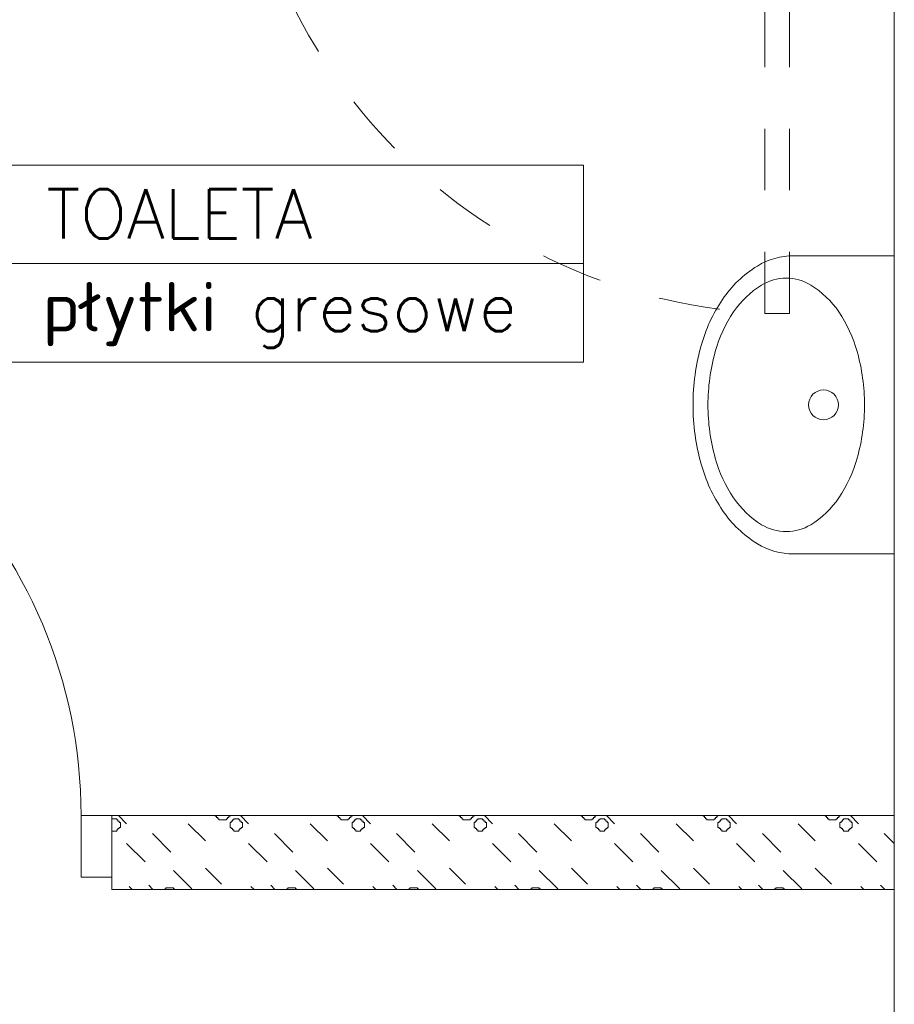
# Model space of a CAD drawing. Header units: millimetres. Extents: x -2274 to 12297, y -16157 to 26321.
# Tile 78 of 256: x -402 to -260, y -6979 to -6819. Entities that reach past the tile are written whole.
import ezdxf
from ezdxf.enums import TextEntityAlignment as Align

# ---------------------------------------------------------------- set-up
doc = ezdxf.new("R2010")
doc.units = ezdxf.units.MM
doc.linetypes.add('4002', pattern=[2, 1, -1])
for name, color, linetype in [('- niebieska cienka - izolacja', 120, 'Continuous'), ('-LI-WIDOK', 2, 'Continuous'), ('_PROJEKTOWANE', 5, 'Continuous'), ('drzwi łuk', 1, 'Continuous'), ('PROJEKTOWANE', 5, 'Continuous')]:
    doc.layers.add(name, color=color, linetype=linetype)
doc.layers.add('-ŚCIANY DZIAŁOWE', color=3, linetype='Continuous', lineweight=35)
doc.layers.add('DO USU', color=7, linetype='Continuous', true_color=0x969696)
doc.styles.add('SIMPLEX', font='simplex')

msp = doc.modelspace()

# ---------------------------------------------------------------- linework, layer by layer
at = {"layer": '- niebieska cienka - izolacja', "color": 253, "linetype": 'Continuous', "lineweight": 13}
for p, q in [((-387, -6948.51), (-386.82, -6948.51)), ((-386.82, -6948.51), (-386.62, -6948.51)), ((-386.62, -6948.51), (-386.42, -6948.51)), ((-386.42, -6948.51), (-386.22, -6948.51)), ((-386.22, -6948.71), (-386.22, -6948.51)), ((-386.22, -6948.71), (-386.02, -6948.71)), ((-386.02, -6948.91), (-386.02, -6948.71)), ((-386.02, -6948.91), (-385.82, -6948.91)), ((-385.93, -6948), (-384.62, -6949.31)), ((-385.93, -6948), (-384.62, -6949.31)), ((-385.82, -6949.11), (-385.82, -6948.91)), ((-370.22, -6948.11), (-370.22, -6948)), ((-370.22, -6948.11), (-370.02, -6948.11)), ((-370.02, -6948.31), (-370.02, -6948.11)), ((-370.02, -6948.31), (-369.82, -6948.31)), ((-369.82, -6948.51), (-369.82, -6948.31)), ((-369.82, -6948.51), (-369.62, -6948.51)), ((-369.62, -6948.71), (-369.62, -6948.51)), ((-369.62, -6948.71), (-369.42, -6948.71)), ((-369.42, -6948.71), (-369.22, -6948.71)), ((-369.22, -6948.71), (-369.02, -6948.71)), ((-369.02, -6948.71), (-368.82, -6948.71)), ((-368.82, -6948.71), (-368.62, -6948.71)), ((-368.62, -6948.71), (-368.42, -6948.71)), ((-368.42, -6948.51), (-368.22, -6948.51)), ((-368.42, -6948.71), (-368.42, -6948.51)), ((-368.22, -6948.31), (-368.02, -6948.31)), ((-368.22, -6948.51), (-368.22, -6948.31)), ((-368.02, -6948.11), (-367.82, -6948.11)), ((-368.02, -6948.31), (-368.02, -6948.11)), ((-367.82, -6948.11), (-367.82, -6948)), ((-367.62, -6949.11), (-367.62, -6948.91)), ((-367.62, -6948.91), (-367.42, -6948.91)), ((-367.42, -6948.71), (-367.22, -6948.71)), ((-367.42, -6948.91), (-367.42, -6948.71)), ((-367.22, -6948.51), (-367.02, -6948.51)), ((-367.22, -6948.71), (-367.22, -6948.51)), ((-367.02, -6948.51), (-366.82, -6948.51)), ((-366.82, -6948.51), (-366.62, -6948.51)), ((-366.62, -6948.51), (-366.42, -6948.51)), ((-366.42, -6948.71), (-366.42, -6948.51)), ((-366.42, -6948.71), (-366.22, -6948.71)), ((-366.22, -6948.91), (-366.22, -6948.71)), ((-366.22, -6948.91), (-366.02, -6948.91)), ((-366.13, -6948), (-364.82, -6949.31)), ((-366.13, -6948), (-364.82, -6949.31)), ((-366.02, -6949.11), (-366.02, -6948.91)), ((-350.42, -6948.11), (-350.42, -6948)), ((-350.42, -6948.11), (-350.22, -6948.11)), ((-350.22, -6948.31), (-350.22, -6948.11)), ((-350.22, -6948.31), (-350.02, -6948.31)), ((-350.02, -6948.51), (-350.02, -6948.31)), ((-350.02, -6948.51), (-349.82, -6948.51)), ((-349.82, -6948.71), (-349.82, -6948.51)), ((-349.82, -6948.71), (-349.62, -6948.71)), ((-349.62, -6948.71), (-349.42, -6948.71)), ((-349.42, -6948.71), (-349.22, -6948.71)), ((-349.22, -6948.71), (-349.02, -6948.71)), ((-349.02, -6948.71), (-348.82, -6948.71)), ((-348.82, -6948.71), (-348.62, -6948.71)), ((-348.62, -6948.51), (-348.42, -6948.51)), ((-348.62, -6948.71), (-348.62, -6948.51)), ((-348.42, -6948.31), (-348.22, -6948.31)), ((-348.42, -6948.51), (-348.42, -6948.31)), ((-348.22, -6948.11), (-348.02, -6948.11)), ((-348.22, -6948.31), (-348.22, -6948.11)), ((-348.02, -6948.11), (-348.02, -6948)), ((-347.82, -6949.11), (-347.82, -6948.91)), ((-347.82, -6948.91), (-347.62, -6948.91)), ((-347.62, -6948.71), (-347.42, -6948.71)), ((-347.62, -6948.91), (-347.62, -6948.71)), ((-347.42, -6948.51), (-347.22, -6948.51)), ((-347.42, -6948.71), (-347.42, -6948.51)), ((-347.22, -6948.51), (-347.02, -6948.51)), ((-347.02, -6948.51), (-346.82, -6948.51)), ((-346.82, -6948.51), (-346.62, -6948.51)), ((-346.62, -6948.71), (-346.62, -6948.51)), ((-346.62, -6948.71), (-346.42, -6948.71)), ((-346.42, -6948.91), (-346.42, -6948.71)), ((-346.42, -6948.91), (-346.22, -6948.91)), ((-346.33, -6948), (-345.02, -6949.31)), ((-346.33, -6948), (-345.02, -6949.31)), ((-346.22, -6949.11), (-346.22, -6948.91)), ((-330.62, -6948.11), (-330.62, -6948)), ((-330.62, -6948.11), (-330.42, -6948.11)), ((-330.42, -6948.31), (-330.42, -6948.11)), ((-330.42, -6948.31), (-330.22, -6948.31)), ((-330.22, -6948.51), (-330.22, -6948.31)), ((-330.22, -6948.51), (-330.02, -6948.51)), ((-330.02, -6948.71), (-330.02, -6948.51)), ((-330.02, -6948.71), (-329.82, -6948.71)), ((-329.82, -6948.71), (-329.62, -6948.71)), ((-329.62, -6948.71), (-329.42, -6948.71)), ((-329.42, -6948.71), (-329.22, -6948.71)), ((-329.22, -6948.71), (-329.02, -6948.71)), ((-329.02, -6948.71), (-328.82, -6948.71)), ((-328.82, -6948.51), (-328.62, -6948.51)), ((-328.82, -6948.71), (-328.82, -6948.51)), ((-328.62, -6948.31), (-328.42, -6948.31)), ((-328.62, -6948.51), (-328.62, -6948.31)), ((-328.42, -6948.11), (-328.22, -6948.11)), ((-328.42, -6948.31), (-328.42, -6948.11)), ((-328.22, -6948.11), (-328.22, -6948)), ((-328.02, -6949.11), (-328.02, -6948.91)), ((-328.02, -6948.91), (-327.82, -6948.91)), ((-327.82, -6948.71), (-327.62, -6948.71)), ((-327.82, -6948.91), (-327.82, -6948.71)), ((-327.62, -6948.51), (-327.42, -6948.51)), ((-327.62, -6948.71), (-327.62, -6948.51)), ((-327.42, -6948.51), (-327.22, -6948.51)), ((-327.22, -6948.51), (-327.02, -6948.51)), ((-327.02, -6948.51), (-326.82, -6948.51)), ((-326.82, -6948.71), (-326.82, -6948.51)), ((-326.82, -6948.71), (-326.62, -6948.71)), ((-326.62, -6948.91), (-326.62, -6948.71)), ((-326.62, -6948.91), (-326.42, -6948.91)), ((-326.53, -6948), (-325.22, -6949.31)), ((-326.53, -6948), (-325.22, -6949.31)), ((-326.42, -6949.11), (-326.42, -6948.91)), ((-310.82, -6948.11), (-310.82, -6948)), ((-310.82, -6948.11), (-310.62, -6948.11)), ((-310.62, -6948.31), (-310.62, -6948.11)), ((-310.62, -6948.31), (-310.42, -6948.31)), ((-310.42, -6948.51), (-310.42, -6948.31)), ((-310.42, -6948.51), (-310.22, -6948.51)), ((-310.22, -6948.71), (-310.22, -6948.51)), ((-310.22, -6948.71), (-310.02, -6948.71)), ((-310.02, -6948.71), (-309.82, -6948.71)), ((-309.82, -6948.71), (-309.62, -6948.71)), ((-309.62, -6948.71), (-309.42, -6948.71)), ((-309.42, -6948.71), (-309.22, -6948.71)), ((-309.22, -6948.71), (-309.02, -6948.71)), ((-309.02, -6948.51), (-308.82, -6948.51)), ((-309.02, -6948.71), (-309.02, -6948.51)), ((-308.82, -6948.31), (-308.62, -6948.31)), ((-308.82, -6948.51), (-308.82, -6948.31)), ((-308.62, -6948.11), (-308.42, -6948.11)), ((-308.62, -6948.31), (-308.62, -6948.11)), ((-308.42, -6948.11), (-308.42, -6948)), ((-308.22, -6949.11), (-308.22, -6948.91)), ((-308.22, -6948.91), (-308.02, -6948.91)), ((-308.02, -6948.71), (-307.82, -6948.71)), ((-308.02, -6948.91), (-308.02, -6948.71)), ((-307.82, -6948.51), (-307.62, -6948.51)), ((-307.82, -6948.71), (-307.82, -6948.51)), ((-307.62, -6948.51), (-307.42, -6948.51)), ((-307.42, -6948.51), (-307.22, -6948.51)), ((-307.22, -6948.51), (-307.02, -6948.51)), ((-307.02, -6948.71), (-307.02, -6948.51)), ((-307.02, -6948.71), (-306.82, -6948.71)), ((-306.82, -6948.91), (-306.82, -6948.71)), ((-306.82, -6948.91), (-306.62, -6948.91)), ((-306.73, -6948), (-305.42, -6949.31)), ((-306.73, -6948), (-305.42, -6949.31)), ((-306.62, -6949.11), (-306.62, -6948.91)), ((-291.02, -6948.11), (-291.02, -6948)), ((-291.02, -6948.11), (-290.82, -6948.11)), ((-290.82, -6948.31), (-290.82, -6948.11)), ((-290.82, -6948.31), (-290.62, -6948.31)), ((-290.62, -6948.51), (-290.62, -6948.31)), ((-290.62, -6948.51), (-290.42, -6948.51)), ((-290.42, -6948.71), (-290.42, -6948.51)), ((-290.42, -6948.71), (-290.22, -6948.71)), ((-290.22, -6948.71), (-290.02, -6948.71)), ((-290.02, -6948.71), (-289.82, -6948.71)), ((-289.82, -6948.71), (-289.62, -6948.71)), ((-289.62, -6948.71), (-289.42, -6948.71)), ((-289.42, -6948.71), (-289.22, -6948.71)), ((-289.22, -6948.51), (-289.02, -6948.51)), ((-289.22, -6948.71), (-289.22, -6948.51)), ((-289.02, -6948.31), (-288.82, -6948.31)), ((-289.02, -6948.51), (-289.02, -6948.31)), ((-288.82, -6948.11), (-288.62, -6948.11)), ((-288.82, -6948.31), (-288.82, -6948.11)), ((-288.62, -6948.11), (-288.62, -6948)), ((-288.42, -6949.11), (-288.42, -6948.91)), ((-288.42, -6948.91), (-288.22, -6948.91)), ((-288.22, -6948.71), (-288.02, -6948.71)), ((-288.22, -6948.91), (-288.22, -6948.71)), ((-288.02, -6948.51), (-287.82, -6948.51)), ((-288.02, -6948.71), (-288.02, -6948.51)), ((-287.82, -6948.51), (-287.62, -6948.51)), ((-287.62, -6948.51), (-287.42, -6948.51)), ((-287.42, -6948.51), (-287.22, -6948.51)), ((-287.22, -6948.71), (-287.22, -6948.51)), ((-287.22, -6948.71), (-287.02, -6948.71)), ((-287.02, -6948.91), (-287.02, -6948.71)), ((-287.02, -6948.91), (-286.82, -6948.91)), ((-286.93, -6948), (-285.62, -6949.31)), ((-286.93, -6948), (-285.62, -6949.31)), ((-286.82, -6949.11), (-286.82, -6948.91)), ((-271.22, -6948.11), (-271.22, -6948)), ((-271.22, -6948.11), (-271.02, -6948.11)), ((-271.02, -6948.31), (-271.02, -6948.11)), ((-271.02, -6948.31), (-270.82, -6948.31)), ((-270.82, -6948.51), (-270.82, -6948.31)), ((-270.82, -6948.51), (-270.62, -6948.51)), ((-270.62, -6948.71), (-270.62, -6948.51)), ((-270.62, -6948.71), (-270.42, -6948.71)), ((-270.42, -6948.71), (-270.22, -6948.71)), ((-270.22, -6948.71), (-270.02, -6948.71)), ((-270.02, -6948.71), (-269.82, -6948.71)), ((-269.82, -6948.71), (-269.62, -6948.71)), ((-269.62, -6948.71), (-269.42, -6948.71)), ((-269.42, -6948.51), (-269.22, -6948.51)), ((-269.42, -6948.71), (-269.42, -6948.51)), ((-269.22, -6948.31), (-269.02, -6948.31)), ((-269.22, -6948.51), (-269.22, -6948.31)), ((-269.02, -6948.11), (-268.82, -6948.11)), ((-269.02, -6948.31), (-269.02, -6948.11)), ((-268.82, -6948.11), (-268.82, -6948)), ((-268.62, -6949.11), (-268.62, -6948.91)), ((-268.62, -6948.91), (-268.42, -6948.91)), ((-268.42, -6948.71), (-268.22, -6948.71)), ((-268.42, -6948.91), (-268.42, -6948.71)), ((-268.22, -6948.51), (-268.02, -6948.51)), ((-268.22, -6948.71), (-268.22, -6948.51)), ((-268.02, -6948.51), (-267.82, -6948.51)), ((-267.82, -6948.51), (-267.62, -6948.51)), ((-267.62, -6948.51), (-267.42, -6948.51)), ((-267.42, -6948.71), (-267.42, -6948.51)), ((-267.42, -6948.71), (-267.22, -6948.71)), ((-267.22, -6948.91), (-267.22, -6948.71)), ((-267.22, -6948.91), (-267.02, -6948.91)), ((-267.13, -6948), (-265.82, -6949.31)), ((-267.13, -6948), (-265.82, -6949.31)), ((-267.02, -6949.11), (-267.02, -6948.91)), ((-387, -6950.51), (-386.82, -6950.51)), ((-386.82, -6950.51), (-386.62, -6950.51)), ((-386.62, -6950.51), (-386.42, -6950.51)), ((-386.42, -6950.51), (-386.22, -6950.51)), ((-386.22, -6950.51), (-386.22, -6950.31)), ((-386.22, -6950.31), (-386.02, -6950.31)), ((-386.02, -6950.31), (-386.02, -6950.11)), ((-386.02, -6950.11), (-385.82, -6950.11)), ((-385.82, -6949.11), (-385.62, -6949.11)), ((-385.82, -6950.11), (-385.82, -6949.91)), ((-385.82, -6949.91), (-385.62, -6949.91)), ((-385.62, -6949.31), (-385.62, -6949.11)), ((-385.62, -6949.51), (-385.62, -6949.31)), ((-385.62, -6949.71), (-385.62, -6949.51)), ((-385.62, -6949.91), (-385.62, -6949.71)), ((-374.62, -6949.31), (-371.82, -6952.11)), ((-374.62, -6949.31), (-371.82, -6952.11)), ((-367.82, -6949.11), (-367.62, -6949.11)), ((-367.82, -6949.31), (-367.82, -6949.11)), ((-367.82, -6949.51), (-367.82, -6949.31)), ((-367.82, -6949.71), (-367.82, -6949.51)), ((-367.82, -6949.91), (-367.82, -6949.71)), ((-367.82, -6949.91), (-367.62, -6949.91)), ((-367.62, -6950.11), (-367.62, -6949.91)), ((-367.62, -6950.11), (-367.42, -6950.11)), ((-367.42, -6950.31), (-367.42, -6950.11)), ((-367.42, -6950.31), (-367.22, -6950.31)), ((-367.22, -6950.51), (-367.22, -6950.31)), ((-367.22, -6950.51), (-367.02, -6950.51)), ((-367.02, -6950.51), (-366.82, -6950.51)), ((-366.82, -6950.51), (-366.62, -6950.51)), ((-366.62, -6950.51), (-366.42, -6950.51)), ((-366.42, -6950.51), (-366.42, -6950.31)), ((-366.42, -6950.31), (-366.22, -6950.31)), ((-366.22, -6950.31), (-366.22, -6950.11)), ((-366.22, -6950.11), (-366.02, -6950.11)), ((-366.02, -6949.11), (-365.82, -6949.11)), ((-366.02, -6950.11), (-366.02, -6949.91)), ((-366.02, -6949.91), (-365.82, -6949.91)), ((-365.82, -6949.31), (-365.82, -6949.11)), ((-365.82, -6949.51), (-365.82, -6949.31)), ((-365.82, -6949.71), (-365.82, -6949.51)), ((-365.82, -6949.91), (-365.82, -6949.71)), ((-354.82, -6949.31), (-352.02, -6952.11)), ((-354.82, -6949.31), (-352.02, -6952.11)), ((-348.02, -6949.11), (-347.82, -6949.11)), ((-348.02, -6949.31), (-348.02, -6949.11)), ((-348.02, -6949.51), (-348.02, -6949.31)), ((-348.02, -6949.71), (-348.02, -6949.51)), ((-348.02, -6949.91), (-348.02, -6949.71)), ((-348.02, -6949.91), (-347.82, -6949.91)), ((-347.82, -6950.11), (-347.82, -6949.91)), ((-347.82, -6950.11), (-347.62, -6950.11)), ((-347.62, -6950.31), (-347.62, -6950.11)), ((-347.62, -6950.31), (-347.42, -6950.31)), ((-347.42, -6950.51), (-347.42, -6950.31)), ((-347.42, -6950.51), (-347.22, -6950.51)), ((-347.22, -6950.51), (-347.02, -6950.51)), ((-347.02, -6950.51), (-346.82, -6950.51)), ((-346.82, -6950.51), (-346.62, -6950.51)), ((-346.62, -6950.51), (-346.62, -6950.31)), ((-346.62, -6950.31), (-346.42, -6950.31)), ((-346.42, -6950.31), (-346.42, -6950.11)), ((-346.42, -6950.11), (-346.22, -6950.11)), ((-346.22, -6949.11), (-346.02, -6949.11)), ((-346.22, -6950.11), (-346.22, -6949.91)), ((-346.22, -6949.91), (-346.02, -6949.91)), ((-346.02, -6949.31), (-346.02, -6949.11)), ((-346.02, -6949.51), (-346.02, -6949.31)), ((-346.02, -6949.71), (-346.02, -6949.51)), ((-346.02, -6949.91), (-346.02, -6949.71)), ((-335.02, -6949.31), (-332.22, -6952.11)), ((-335.02, -6949.31), (-332.22, -6952.11)), ((-328.22, -6949.11), (-328.02, -6949.11)), ((-328.22, -6949.31), (-328.22, -6949.11)), ((-328.22, -6949.51), (-328.22, -6949.31)), ((-328.22, -6949.71), (-328.22, -6949.51)), ((-328.22, -6949.91), (-328.22, -6949.71)), ((-328.22, -6949.91), (-328.02, -6949.91)), ((-328.02, -6950.11), (-328.02, -6949.91)), ((-328.02, -6950.11), (-327.82, -6950.11)), ((-327.82, -6950.31), (-327.82, -6950.11)), ((-327.82, -6950.31), (-327.62, -6950.31)), ((-327.62, -6950.51), (-327.62, -6950.31)), ((-327.62, -6950.51), (-327.42, -6950.51)), ((-327.42, -6950.51), (-327.22, -6950.51)), ((-327.22, -6950.51), (-327.02, -6950.51)), ((-327.02, -6950.51), (-326.82, -6950.51)), ((-326.82, -6950.51), (-326.82, -6950.31)), ((-326.82, -6950.31), (-326.62, -6950.31)), ((-326.62, -6950.31), (-326.62, -6950.11)), ((-326.62, -6950.11), (-326.42, -6950.11)), ((-326.42, -6949.11), (-326.22, -6949.11)), ((-326.42, -6950.11), (-326.42, -6949.91)), ((-326.42, -6949.91), (-326.22, -6949.91)), ((-326.22, -6949.31), (-326.22, -6949.11)), ((-326.22, -6949.51), (-326.22, -6949.31)), ((-326.22, -6949.71), (-326.22, -6949.51)), ((-326.22, -6949.91), (-326.22, -6949.71)), ((-315.22, -6949.31), (-312.42, -6952.11)), ((-315.22, -6949.31), (-312.42, -6952.11)), ((-308.42, -6949.11), (-308.22, -6949.11)), ((-308.42, -6949.31), (-308.42, -6949.11)), ((-308.42, -6949.51), (-308.42, -6949.31)), ((-308.42, -6949.71), (-308.42, -6949.51)), ((-308.42, -6949.91), (-308.42, -6949.71)), ((-308.42, -6949.91), (-308.22, -6949.91)), ((-308.22, -6950.11), (-308.22, -6949.91)), ((-308.22, -6950.11), (-308.02, -6950.11)), ((-308.02, -6950.31), (-308.02, -6950.11)), ((-308.02, -6950.31), (-307.82, -6950.31)), ((-307.82, -6950.51), (-307.82, -6950.31)), ((-307.82, -6950.51), (-307.62, -6950.51)), ((-307.62, -6950.51), (-307.42, -6950.51)), ((-307.42, -6950.51), (-307.22, -6950.51)), ((-307.22, -6950.51), (-307.02, -6950.51)), ((-307.02, -6950.51), (-307.02, -6950.31)), ((-307.02, -6950.31), (-306.82, -6950.31)), ((-306.82, -6950.31), (-306.82, -6950.11)), ((-306.82, -6950.11), (-306.62, -6950.11)), ((-306.62, -6949.11), (-306.42, -6949.11)), ((-306.62, -6950.11), (-306.62, -6949.91)), ((-306.62, -6949.91), (-306.42, -6949.91)), ((-306.42, -6949.31), (-306.42, -6949.11)), ((-306.42, -6949.51), (-306.42, -6949.31)), ((-306.42, -6949.71), (-306.42, -6949.51)), ((-306.42, -6949.91), (-306.42, -6949.71)), ((-295.42, -6949.31), (-292.62, -6952.11)), ((-295.42, -6949.31), (-292.62, -6952.11)), ((-288.62, -6949.11), (-288.42, -6949.11)), ((-288.62, -6949.31), (-288.62, -6949.11)), ((-288.62, -6949.51), (-288.62, -6949.31)), ((-288.62, -6949.71), (-288.62, -6949.51)), ((-288.62, -6949.91), (-288.62, -6949.71)), ((-288.62, -6949.91), (-288.42, -6949.91)), ((-288.42, -6950.11), (-288.42, -6949.91)), ((-288.42, -6950.11), (-288.22, -6950.11)), ((-288.22, -6950.31), (-288.22, -6950.11)), ((-288.22, -6950.31), (-288.02, -6950.31)), ((-288.02, -6950.51), (-288.02, -6950.31)), ((-288.02, -6950.51), (-287.82, -6950.51)), ((-287.82, -6950.51), (-287.62, -6950.51)), ((-287.62, -6950.51), (-287.42, -6950.51)), ((-287.42, -6950.51), (-287.22, -6950.51)), ((-287.22, -6950.51), (-287.22, -6950.31)), ((-287.22, -6950.31), (-287.02, -6950.31)), ((-287.02, -6950.31), (-287.02, -6950.11)), ((-287.02, -6950.11), (-286.82, -6950.11)), ((-286.82, -6949.11), (-286.62, -6949.11)), ((-286.82, -6950.11), (-286.82, -6949.91)), ((-286.82, -6949.91), (-286.62, -6949.91)), ((-286.62, -6949.31), (-286.62, -6949.11)), ((-286.62, -6949.51), (-286.62, -6949.31)), ((-286.62, -6949.71), (-286.62, -6949.51)), ((-286.62, -6949.91), (-286.62, -6949.71)), ((-275.62, -6949.31), (-272.82, -6952.11)), ((-275.62, -6949.31), (-272.82, -6952.11)), ((-268.82, -6949.11), (-268.62, -6949.11)), ((-268.82, -6949.31), (-268.82, -6949.11)), ((-268.82, -6949.51), (-268.82, -6949.31)), ((-268.82, -6949.71), (-268.82, -6949.51)), ((-268.82, -6949.91), (-268.82, -6949.71)), ((-268.82, -6949.91), (-268.62, -6949.91)), ((-268.62, -6950.11), (-268.62, -6949.91)), ((-268.62, -6950.11), (-268.42, -6950.11)), ((-268.42, -6950.31), (-268.42, -6950.11)), ((-268.42, -6950.31), (-268.22, -6950.31)), ((-268.22, -6950.51), (-268.22, -6950.31)), ((-268.22, -6950.51), (-268.02, -6950.51)), ((-268.02, -6950.51), (-267.82, -6950.51)), ((-267.82, -6950.51), (-267.62, -6950.51)), ((-267.62, -6950.51), (-267.42, -6950.51)), ((-267.42, -6950.51), (-267.42, -6950.31)), ((-267.42, -6950.31), (-267.22, -6950.31)), ((-267.22, -6950.31), (-267.22, -6950.11)), ((-267.22, -6950.11), (-267.02, -6950.11)), ((-267.02, -6949.11), (-266.82, -6949.11)), ((-267.02, -6950.11), (-267.02, -6949.91)), ((-267.02, -6949.91), (-266.82, -6949.91)), ((-266.82, -6949.31), (-266.82, -6949.11)), ((-266.82, -6949.51), (-266.82, -6949.31)), ((-266.82, -6949.71), (-266.82, -6949.51)), ((-266.82, -6949.91), (-266.82, -6949.71)), ((-380.42, -6950.91), (-377.42, -6953.91)), ((-380.42, -6950.91), (-377.42, -6953.91)), ((-360.62, -6950.91), (-357.62, -6953.91)), ((-360.62, -6950.91), (-357.62, -6953.91)), ((-340.82, -6950.91), (-337.82, -6953.91)), ((-340.82, -6950.91), (-337.82, -6953.91)), ((-321.02, -6950.91), (-318.02, -6953.91)), ((-321.02, -6950.91), (-318.02, -6953.91)), ((-301.22, -6950.91), (-298.22, -6953.91)), ((-301.22, -6950.91), (-298.22, -6953.91)), ((-281.42, -6950.91), (-278.42, -6953.91)), ((-281.42, -6950.91), (-278.42, -6953.91)), ((-261.62, -6950.91), (-260, -6952.53)), ((-261.62, -6950.91), (-260, -6952.53)), ((-384.62, -6952.51), (-381.62, -6955.51)), ((-384.62, -6952.51), (-381.62, -6955.51)), ((-364.82, -6952.51), (-361.82, -6955.51)), ((-364.82, -6952.51), (-361.82, -6955.51)), ((-345.02, -6952.51), (-342.02, -6955.51)), ((-345.02, -6952.51), (-342.02, -6955.51)), ((-325.22, -6952.51), (-322.22, -6955.51)), ((-325.22, -6952.51), (-322.22, -6955.51)), ((-305.42, -6952.51), (-302.42, -6955.51)), ((-305.42, -6952.51), (-302.42, -6955.51)), ((-285.62, -6952.51), (-282.62, -6955.51)), ((-285.62, -6952.51), (-282.62, -6955.51)), ((-265.82, -6952.51), (-262.82, -6955.51)), ((-265.82, -6952.51), (-262.82, -6955.51)), ((-377.02, -6956.91), (-374.02, -6959.91)), ((-377.02, -6956.91), (-374.02, -6959.91)), ((-371.82, -6956.51), (-369.22, -6959.11)), ((-371.82, -6956.51), (-369.22, -6959.11)), ((-357.22, -6956.91), (-354.22, -6959.91)), ((-357.22, -6956.91), (-354.22, -6959.91)), ((-352.02, -6956.51), (-349.42, -6959.11)), ((-352.02, -6956.51), (-349.42, -6959.11)), ((-337.42, -6956.91), (-334.42, -6959.91)), ((-337.42, -6956.91), (-334.42, -6959.91)), ((-332.22, -6956.51), (-329.62, -6959.11)), ((-332.22, -6956.51), (-329.62, -6959.11)), ((-317.62, -6956.91), (-314.62, -6959.91)), ((-317.62, -6956.91), (-314.62, -6959.91)), ((-312.42, -6956.51), (-309.82, -6959.11)), ((-312.42, -6956.51), (-309.82, -6959.11)), ((-297.82, -6956.91), (-294.82, -6959.91)), ((-297.82, -6956.91), (-294.82, -6959.91)), ((-292.62, -6956.51), (-290.02, -6959.11)), ((-292.62, -6956.51), (-290.02, -6959.11)), ((-278.02, -6956.91), (-275.02, -6959.91)), ((-278.02, -6956.91), (-275.02, -6959.91)), ((-272.82, -6956.51), (-270.22, -6959.11)), ((-272.82, -6956.51), (-270.22, -6959.11)), ((-384.22, -6959.51), (-383.73, -6960)), ((-384.22, -6959.51), (-383.73, -6960)), ((-381.02, -6959.31), (-380.33, -6960)), ((-381.02, -6959.31), (-380.33, -6960)), ((-378.42, -6960), (-378.42, -6959.91)), ((-378.42, -6959.91), (-378.22, -6959.91)), ((-378.22, -6959.91), (-378.22, -6959.71)), ((-378.22, -6959.71), (-378.02, -6959.71)), ((-378.02, -6959.71), (-377.82, -6959.71)), ((-377.82, -6959.71), (-377.62, -6959.71)), ((-377.62, -6959.71), (-377.42, -6959.71)), ((-377.42, -6959.71), (-377.22, -6959.71)), ((-377.22, -6959.71), (-377.02, -6959.71)), ((-377.02, -6959.91), (-377.02, -6959.71)), ((-377.02, -6959.91), (-376.82, -6959.91)), ((-376.82, -6960), (-376.82, -6959.91)), ((-364.42, -6959.51), (-363.93, -6960)), ((-364.42, -6959.51), (-363.93, -6960)), ((-361.22, -6959.31), (-360.53, -6960)), ((-361.22, -6959.31), (-360.53, -6960)), ((-358.62, -6960), (-358.62, -6959.91)), ((-358.62, -6959.91), (-358.42, -6959.91)), ((-358.42, -6959.91), (-358.42, -6959.71)), ((-358.42, -6959.71), (-358.22, -6959.71)), ((-358.22, -6959.71), (-358.02, -6959.71)), ((-358.02, -6959.71), (-357.82, -6959.71)), ((-357.82, -6959.71), (-357.62, -6959.71)), ((-357.62, -6959.71), (-357.42, -6959.71)), ((-357.42, -6959.71), (-357.22, -6959.71)), ((-357.22, -6959.91), (-357.22, -6959.71)), ((-357.22, -6959.91), (-357.02, -6959.91)), ((-357.02, -6960), (-357.02, -6959.91)), ((-344.62, -6959.51), (-344.13, -6960)), ((-344.62, -6959.51), (-344.13, -6960)), ((-341.42, -6959.31), (-340.73, -6960)), ((-341.42, -6959.31), (-340.73, -6960)), ((-338.82, -6960), (-338.82, -6959.91)), ((-338.82, -6959.91), (-338.62, -6959.91)), ((-338.62, -6959.91), (-338.62, -6959.71)), ((-338.62, -6959.71), (-338.42, -6959.71)), ((-338.42, -6959.71), (-338.22, -6959.71)), ((-338.22, -6959.71), (-338.02, -6959.71)), ((-338.02, -6959.71), (-337.82, -6959.71)), ((-337.82, -6959.71), (-337.62, -6959.71)), ((-337.62, -6959.71), (-337.42, -6959.71)), ((-337.42, -6959.91), (-337.42, -6959.71)), ((-337.42, -6959.91), (-337.22, -6959.91)), ((-337.22, -6960), (-337.22, -6959.91)), ((-324.82, -6959.51), (-324.33, -6960)), ((-324.82, -6959.51), (-324.33, -6960)), ((-321.62, -6959.31), (-320.93, -6960)), ((-321.62, -6959.31), (-320.93, -6960)), ((-319.02, -6960), (-319.02, -6959.91)), ((-319.02, -6959.91), (-318.82, -6959.91)), ((-318.82, -6959.91), (-318.82, -6959.71)), ((-318.82, -6959.71), (-318.62, -6959.71)), ((-318.62, -6959.71), (-318.42, -6959.71)), ((-318.42, -6959.71), (-318.22, -6959.71)), ((-318.22, -6959.71), (-318.02, -6959.71)), ((-318.02, -6959.71), (-317.82, -6959.71)), ((-317.82, -6959.71), (-317.62, -6959.71)), ((-317.62, -6959.91), (-317.62, -6959.71)), ((-317.62, -6959.91), (-317.42, -6959.91)), ((-317.42, -6960), (-317.42, -6959.91)), ((-305.02, -6959.51), (-304.53, -6960)), ((-305.02, -6959.51), (-304.53, -6960)), ((-301.82, -6959.31), (-301.13, -6960)), ((-301.82, -6959.31), (-301.13, -6960)), ((-299.22, -6960), (-299.22, -6959.91)), ((-299.22, -6959.91), (-299.02, -6959.91)), ((-299.02, -6959.91), (-299.02, -6959.71)), ((-299.02, -6959.71), (-298.82, -6959.71)), ((-298.82, -6959.71), (-298.62, -6959.71)), ((-298.62, -6959.71), (-298.42, -6959.71)), ((-298.42, -6959.71), (-298.22, -6959.71)), ((-298.22, -6959.71), (-298.02, -6959.71)), ((-298.02, -6959.71), (-297.82, -6959.71)), ((-297.82, -6959.91), (-297.82, -6959.71)), ((-297.82, -6959.91), (-297.62, -6959.91)), ((-297.62, -6960), (-297.62, -6959.91)), ((-285.22, -6959.51), (-284.73, -6960)), ((-285.22, -6959.51), (-284.73, -6960)), ((-282.02, -6959.31), (-281.33, -6960)), ((-282.02, -6959.31), (-281.33, -6960)), ((-279.42, -6960), (-279.42, -6959.91)), ((-279.42, -6959.91), (-279.22, -6959.91)), ((-279.22, -6959.91), (-279.22, -6959.71)), ((-279.22, -6959.71), (-279.02, -6959.71)), ((-279.02, -6959.71), (-278.82, -6959.71)), ((-278.82, -6959.71), (-278.62, -6959.71)), ((-278.62, -6959.71), (-278.42, -6959.71)), ((-278.42, -6959.71), (-278.22, -6959.71)), ((-278.22, -6959.71), (-278.02, -6959.71)), ((-278.02, -6959.91), (-278.02, -6959.71)), ((-278.02, -6959.91), (-277.82, -6959.91)), ((-277.82, -6960), (-277.82, -6959.91)), ((-265.42, -6959.51), (-264.93, -6960)), ((-265.42, -6959.51), (-264.93, -6960)), ((-262.22, -6959.31), (-261.53, -6960)), ((-262.22, -6959.31), (-261.53, -6960))]:
    msp.add_line(p, q, dxfattribs=at)
at = {"layer": '-ŚCIANY DZIAŁOWE', "color": 253, "lineweight": 13}
msp.add_line((-260, -6771), (-260, -7080), dxfattribs=at)
at = {"layer": '_PROJEKTOWANE', "color": 253, "lineweight": 13}
msp.add_line((-387, -6948), (-387, -6960), dxfattribs=at)
at = {"layer": 'DO USU', "color": 253, "linetype": '4002', "lineweight": 13, "ltscale": 10}
for p, q in [((-281, -6866.5), (-281, -6776.5)), ((-277, -6776.5), (-277, -6866.5)), ((-277, -6866.5), (-281, -6866.5))]:
    msp.add_line(p, q, dxfattribs=at)
msp.add_arc((-277, -6776.5), 90, 180, 270, dxfattribs=at)
at = {"layer": 'drzwi łuk', "color": 253, "lineweight": 13, "ltscale": 0.5}
for p, q in [((-467.64, -6842.4), (-310.44, -6842.4)), ((-310.44, -6842.4), (-310.44, -6874.4)), ((-467.64, -6858.4), (-310.44, -6858.4)), ((-467.64, -6874.4), (-310.44, -6874.4))]:
    msp.add_line(p, q, dxfattribs=at)
at = {"layer": 'PROJEKTOWANE', "color": 253, "lineweight": 13}
for p, q in [((-260, -6857.13), (-276.33, -6857.13)), ((-260, -6905.53), (-260, -6857.13)), ((-276.33, -6905.53), (-260, -6905.53)), ((-387, -6948), (-392, -6948)), ((-392, -6948), (-392, -6958)), ((-387, -6948), (-260, -6948)), ((-387, -6958), (-387, -6948)), ((-392, -6958), (-387, -6958)), ((-387, -6960), (-260, -6960))]:
    msp.add_line(p, q, dxfattribs=at)
msp.add_lwpolyline([(-276.33, -6857.13, 0.138474), (-282.22, -6858.79, 0.107069), (-287.89, -6864.22, 0.080452), (-291.35, -6871.71, 0.068264), (-292.67, -6881.33, 0.068264), (-291.35, -6890.95, 0.080452), (-287.89, -6898.45, 0.107069), (-282.22, -6903.87, 0.138474), (-276.33, -6905.53, 0.138474)], format="xyb", dxfattribs=at)
msp.add_lwpolyline([(-277.54, -6901.9, 0.138474), (-273.56, -6900.78, 0.107069), (-269, -6896.41, 0.080452), (-266.03, -6889.98, 0.068264), (-264.84, -6881.33, 0.068264), (-266.03, -6872.69, 0.080452), (-269, -6866.25, 0.107069), (-273.56, -6861.89, 0.138474), (-277.54, -6860.76, 0.138474), (-281.53, -6861.89, 0.107069), (-286.09, -6866.25, 0.080452), (-289.06, -6872.69, 0.068264), (-290.25, -6881.33, 0.068264), (-289.06, -6889.98, 0.080452), (-286.09, -6896.41, 0.107069), (-281.53, -6900.78, 0.138474)], format="xyb", close=True, dxfattribs=at)
msp.add_circle((-271.49, -6881.33), 2.42, dxfattribs=at)
msp.add_arc((-472, -6948), 80, 0, 90, dxfattribs=at)

# ---------------------------------------------------------------- texts
at = {"layer": '-LI-WIDOK', "color": 253, "lineweight": 13, "style": 'SIMPLEX'}
msp.add_text('TOALETA', height=8, dxfattribs=at).set_placement((-376.01, -6850.34), align=Align.MIDDLE_CENTER)
at = {"layer": 'PROJEKTOWANE', "color": 253, "lineweight": 13, "style": 'SIMPLEX'}
msp.add_text('płytki gresowe', height=8, dxfattribs=at).set_placement((-359.78, -6865.39), align=Align.MIDDLE_CENTER)

doc.saveas('drawing.dxf')
